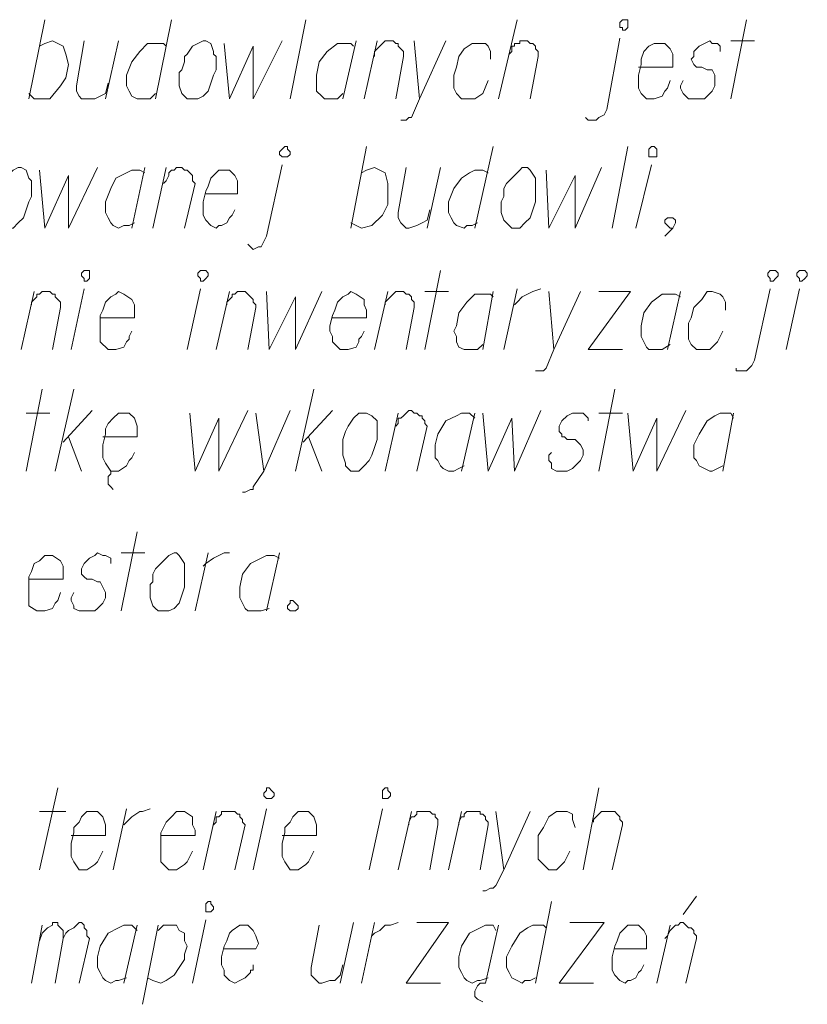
# Model space of a CAD drawing. Header units: metres. Extents: x 7431553 to 7432401, y 5544342 to 5544539.
# Tile 81 of 180: x 7432162 to 7432175, y 5544363 to 5544379. Entities that reach past the tile are written whole.
import ezdxf

# ---------------------------------------------------------------- set-up
doc = ezdxf.new("R2010")
doc.units = ezdxf.units.M
doc.header["$MEASUREMENT"] = 0
doc.layers.add('BG-PR90-PB-PZT-PZT01_2026_04_14$0$MAPA DCP', color=7, linetype='Continuous', lineweight=0)
doc.layers.add('PRIMETECH_XREF', color=7, linetype='Continuous', lineweight=5)

# ---------------------------------------------------------------- blocks, each defined once
blk = doc.blocks.new('BG-PR90-PB-PZT-PZT01_2026_04_14$0$Naddrwiną2025_v2klauzulap')
at = {"layer": 'BG-PR90-PB-PZT-PZT01_2026_04_14$0$MAPA DCP', "linetype": 'Continuous', "lineweight": 9, "transparency": 33554687}
for points in [[(7431787.397, 5544588.943), (7431787.397, 5544589.028), (7431787.44, 5544589.07), (7431787.482, 5544589.07), (7431787.524, 5544589.028), (7431787.567, 5544588.985), (7431787.567, 5544588.943), (7431787.524, 5544588.943), (7431787.482, 5544588.901), (7431787.44, 5544588.901)], [(7431787.397, 5544588.477), (7431787.397, 5544588.562), (7431787.44, 5544588.604), (7431787.482, 5544588.604), (7431787.524, 5544588.562), (7431787.567, 5544588.52), (7431787.567, 5544588.477), (7431787.524, 5544588.477), (7431787.482, 5544588.435), (7431787.44, 5544588.435)], [(7431785.408, 5544586.572), (7431785.408, 5544586.615), (7431785.45, 5544586.657), (7431785.577, 5544586.657), (7431785.577, 5544586.615), (7431785.577, 5544586.572), (7431785.577, 5544586.53), (7431785.535, 5544586.53), (7431785.492, 5544586.53), (7431785.45, 5544586.53)], [(7431783.376, 5544586.107), (7431783.376, 5544586.191), (7431783.503, 5544586.191), (7431783.545, 5544586.149), (7431783.545, 5544586.107), (7431783.503, 5544586.107), (7431783.503, 5544586.064), (7431783.418, 5544586.064)], [(7431785.746, 5544584.498), (7431785.746, 5544584.583), (7431785.789, 5544584.625), (7431785.916, 5544584.71), (7431785.958, 5544584.71), (7431786.043, 5544584.71), (7431786.212, 5544584.71), (7431786.297, 5544584.71), (7431786.424, 5544584.667), (7431786.551, 5544584.625), (7431786.635, 5544584.54), (7431786.72, 5544584.456), (7431786.72, 5544584.329), (7431786.678, 5544584.286), (7431786.635, 5544584.244), (7431786.593, 5544584.202), (7431786.466, 5544584.159), (7431786.297, 5544584.159), (7431786.212, 5544584.202), (7431786.085, 5544584.202), (7431786, 5544584.244), (7431785.958, 5544584.286), (7431785.873, 5544584.371), (7431785.789, 5544584.456)], [(7431795.695, 5544582.297), (7431795.695, 5544582.339), (7431795.737, 5544582.339), (7431795.779, 5544582.381), (7431795.822, 5544582.381), (7431795.864, 5544582.339), (7431795.864, 5544582.297), (7431795.864, 5544582.254), (7431795.822, 5544582.254), (7431795.779, 5544582.254), (7431795.737, 5544582.254)], [(7431789.683, 5544581.958), (7431789.683, 5544582), (7431789.726, 5544582.085), (7431789.81, 5544582.17), (7431789.895, 5544582.17), (7431789.937, 5544582.17), (7431789.98, 5544582.17), (7431790.107, 5544582.17), (7431790.234, 5544582.127), (7431790.361, 5544582.085), (7431790.445, 5544582.043), (7431790.53, 5544581.958), (7431790.615, 5544581.873), (7431790.615, 5544581.746), (7431790.572, 5544581.704), (7431790.53, 5544581.662), (7431790.488, 5544581.662), (7431790.361, 5544581.619), (7431790.191, 5544581.619), (7431790.107, 5544581.619), (7431789.98, 5544581.662), (7431789.895, 5544581.704), (7431789.768, 5544581.789), (7431789.683, 5544581.873)], [(7431792.689, 5544580.773), (7431792.689, 5544580.815), (7431792.731, 5544580.857), (7431792.774, 5544580.9), (7431792.816, 5544580.9), (7431792.858, 5544580.857), (7431792.858, 5544580.815), (7431792.858, 5544580.773), (7431792.816, 5544580.73), (7431792.774, 5544580.73), (7431792.731, 5544580.773)], [(7431785.408, 5544580.688), (7431785.408, 5544580.73), (7431785.45, 5544580.73), (7431785.492, 5544580.773), (7431785.535, 5544580.773), (7431785.577, 5544580.73), (7431785.577, 5544580.688), (7431785.577, 5544580.646), (7431785.535, 5544580.603), (7431785.492, 5544580.603), (7431785.45, 5544580.646)], [(7431795.695, 5544580.392), (7431795.695, 5544580.434), (7431795.737, 5544580.476), (7431795.779, 5544580.519), (7431795.822, 5544580.519), (7431795.864, 5544580.476), (7431795.864, 5544580.434), (7431795.864, 5544580.392), (7431795.822, 5544580.349), (7431795.779, 5544580.349), (7431795.737, 5544580.392)], [(7431783.714, 5544579.376), (7431783.714, 5544579.418), (7431783.757, 5544579.503), (7431783.884, 5544579.545), (7431783.926, 5544579.545), (7431783.968, 5544579.587), (7431784.011, 5544579.587), (7431784.18, 5544579.587), (7431784.265, 5544579.545), (7431784.392, 5544579.503), (7431784.519, 5544579.46), (7431784.603, 5544579.376), (7431784.646, 5544579.291), (7431784.646, 5544579.164), (7431784.646, 5544579.122), (7431784.603, 5544579.079), (7431784.561, 5544579.037), (7431784.434, 5544578.995), (7431784.222, 5544578.995), (7431784.18, 5544579.037), (7431784.053, 5544579.079), (7431783.968, 5544579.079), (7431783.926, 5544579.122), (7431783.799, 5544579.206), (7431783.757, 5544579.291)], [(7431797.515, 5544579.46), (7431797.515, 5544579.503), (7431797.557, 5544579.503), (7431797.6, 5544579.545), (7431797.642, 5544579.545), (7431797.684, 5544579.503), (7431797.684, 5544579.46), (7431797.684, 5544579.418), (7431797.642, 5544579.418), (7431797.6, 5544579.418), (7431797.557, 5544579.418)], [(7431787.397, 5544579.333), (7431787.397, 5544579.418), (7431787.44, 5544579.46), (7431787.482, 5544579.46), (7431787.524, 5544579.418), (7431787.567, 5544579.376), (7431787.567, 5544579.333), (7431787.524, 5544579.333), (7431787.482, 5544579.291), (7431787.44, 5544579.291)], [(7431791.927, 5544578.91), (7431791.927, 5544578.952), (7431791.969, 5544578.995), (7431792.096, 5544579.079), (7431792.139, 5544579.079), (7431792.181, 5544579.079), (7431792.223, 5544579.079), (7431792.393, 5544579.079), (7431792.477, 5544579.079), (7431792.604, 5544579.037), (7431792.731, 5544578.995), (7431792.816, 5544578.91), (7431792.858, 5544578.825), (7431792.858, 5544578.698), (7431792.858, 5544578.656), (7431792.816, 5544578.614), (7431792.774, 5544578.571), (7431792.647, 5544578.529), (7431792.435, 5544578.529), (7431792.393, 5544578.571), (7431792.266, 5544578.571), (7431792.181, 5544578.614), (7431792.139, 5544578.656), (7431792.054, 5544578.741), (7431791.969, 5544578.825)], [(7431787.397, 5544577.471), (7431787.397, 5544577.555), (7431787.524, 5544577.555), (7431787.567, 5544577.513), (7431787.567, 5544577.471), (7431787.524, 5544577.471), (7431787.482, 5544577.428), (7431787.44, 5544577.428)], [(7431785.746, 5544576.412), (7431785.746, 5544576.455), (7431785.789, 5544576.539), (7431785.916, 5544576.582), (7431785.958, 5544576.624), (7431786.043, 5544576.624), (7431786.212, 5544576.624), (7431786.297, 5544576.582), (7431786.424, 5544576.539), (7431786.551, 5544576.497), (7431786.635, 5544576.412), (7431786.72, 5544576.328), (7431786.72, 5544576.201), (7431786.678, 5544576.158), (7431786.635, 5544576.116), (7431786.593, 5544576.074), (7431786.466, 5544576.074), (7431786.297, 5544576.074), (7431786.212, 5544576.074), (7431786.085, 5544576.116), (7431786, 5544576.158), (7431785.958, 5544576.158), (7431785.873, 5544576.243), (7431785.789, 5544576.328)]]:
    blk.add_lwpolyline(points, close=True, dxfattribs=at)
for points in [[(7431788.667, 5544588.731), (7431787.694, 5544588.943)], [(7431788.964, 5544587.927), (7431789.006, 5544587.927), (7431789.006, 5544588.096), (7431788.964, 5544588.139), (7431788.921, 5544588.181), (7431788.837, 5544588.223), (7431787.694, 5544588.477)], [(7431783.714, 5544587.842), (7431783.714, 5544588.223)], [(7431784.646, 5544587.842), (7431783.376, 5544588.096)], [(7431788.032, 5544587.758), (7431787.905, 5544587.758), (7431787.821, 5544587.715), (7431787.778, 5544587.673), (7431787.736, 5544587.546), (7431787.736, 5544587.461), (7431787.863, 5544587.377), (7431787.99, 5544587.25), (7431788.159, 5544587.207), (7431788.244, 5544587.165), (7431788.456, 5544587.165), (7431788.498, 5544587.165), (7431788.583, 5544587.207), (7431788.667, 5544587.292), (7431788.667, 5544587.377), (7431788.667, 5544587.461), (7431788.667, 5544587.504), (7431788.54, 5544587.631), (7431788.371, 5544587.715)], [(7431789.683, 5544587.885), (7431790.615, 5544587.715)], [(7431789.768, 5544587.885), (7431789.683, 5544587.842), (7431789.683, 5544587.673), (7431789.726, 5544587.588), (7431789.81, 5544587.461), (7431790.022, 5544587.334), (7431790.191, 5544587.25), (7431790.318, 5544587.25), (7431790.403, 5544587.25), (7431790.445, 5544587.292), (7431790.53, 5544587.334), (7431790.572, 5544587.419), (7431790.615, 5544587.504), (7431790.615, 5544587.546), (7431790.572, 5544587.631), (7431790.53, 5544587.715)], [(7431783.884, 5544587.673), (7431783.799, 5544587.673), (7431783.757, 5544587.631), (7431783.757, 5544587.546), (7431783.714, 5544587.504), (7431783.757, 5544587.419), (7431783.799, 5544587.334), (7431783.884, 5544587.25), (7431783.968, 5544587.25), (7431784.011, 5544587.207), (7431784.095, 5544587.25), (7431784.138, 5544587.292), (7431784.138, 5544587.334), (7431784.138, 5544587.377), (7431784.18, 5544587.461), (7431784.18, 5544587.546), (7431784.265, 5544587.588), (7431784.307, 5544587.588), (7431784.434, 5544587.588), (7431784.519, 5544587.546), (7431784.603, 5544587.461), (7431784.646, 5544587.419), (7431784.646, 5544587.334), (7431784.646, 5544587.25), (7431784.646, 5544587.165), (7431784.603, 5544587.123), (7431784.561, 5544587.08), (7431784.476, 5544587.038), (7431784.434, 5544587.038), (7431784.349, 5544587.08)], [(7431797.43, 5544587.292), (7431797.727, 5544587.08)], [(7431798.108, 5544586.784), (7431798.065, 5544586.826), (7431797.981, 5544586.869), (7431797.938, 5544586.911), (7431797.896, 5544586.953), (7431797.896, 5544586.996), (7431797.854, 5544587.038), (7431797.854, 5544587.08), (7431797.896, 5544587.123), (7431797.938, 5544587.165), (7431797.938, 5544587.207), (7431797.981, 5544587.25), (7431798.023, 5544587.25), (7431798.065, 5544587.292), (7431798.108, 5544587.292), (7431798.827, 5544587.123)], [(7431789.683, 5544586.191), (7431790.615, 5544586.276), (7431789.768, 5544586.657), (7431790.615, 5544586.657), (7431789.641, 5544587.123)], [(7431786.72, 5544586.911), (7431786.72, 5544586.869), (7431786.678, 5544586.826), (7431786.635, 5544586.784), (7431786.593, 5544586.784), (7431786.551, 5544586.826), (7431786.551, 5544586.869), (7431786.551, 5544586.911), (7431786.593, 5544586.953), (7431786.635, 5544586.953), (7431786.72, 5544586.911), (7431786.847, 5544586.784)], [(7431787.736, 5544587.038), (7431788.667, 5544586.826)], [(7431787.821, 5544587.038), (7431787.778, 5544586.953), (7431787.778, 5544586.742), (7431787.905, 5544586.572), (7431788.075, 5544586.445), (7431788.286, 5544586.403), (7431788.371, 5544586.403), (7431788.456, 5544586.403), (7431788.54, 5544586.445), (7431788.625, 5544586.488), (7431788.667, 5544586.53), (7431788.667, 5544586.615), (7431788.667, 5544586.699), (7431788.667, 5544586.742), (7431788.583, 5544586.869)], [(7431784.138, 5544586.361), (7431784.138, 5544586.911), (7431783.926, 5544586.911), (7431783.841, 5544586.869), (7431783.757, 5544586.784), (7431783.757, 5544586.699), (7431783.757, 5544586.615), (7431783.799, 5544586.53), (7431783.884, 5544586.445), (7431784.011, 5544586.403), (7431784.095, 5544586.403), (7431784.265, 5544586.361), (7431784.349, 5544586.361), (7431784.476, 5544586.361), (7431784.561, 5544586.403), (7431784.646, 5544586.488), (7431784.646, 5544586.53), (7431784.646, 5544586.615), (7431784.603, 5544586.742), (7431784.519, 5544586.784), (7431784.476, 5544586.826), (7431784.349, 5544586.869)], [(7431798.827, 5544586.657), (7431797.896, 5544586.869)], [(7431786.72, 5544586.318), (7431785.704, 5544586.572)], [(7431798.277, 5544585.98), (7431798.277, 5544586.488), (7431798.065, 5544586.488), (7431797.981, 5544586.445), (7431797.896, 5544586.361), (7431797.896, 5544586.276), (7431797.896, 5544586.191), (7431797.981, 5544586.107), (7431798.023, 5544586.064), (7431798.15, 5544586.022), (7431798.235, 5544585.98), (7431798.404, 5544585.937), (7431798.531, 5544585.937), (7431798.616, 5544585.937), (7431798.7, 5544585.98), (7431798.785, 5544586.064), (7431798.827, 5544586.149), (7431798.785, 5544586.191), (7431798.785, 5544586.234), (7431798.743, 5544586.318), (7431798.658, 5544586.361), (7431798.616, 5544586.403), (7431798.531, 5544586.445)], [(7431786.72, 5544585.937), (7431785.408, 5544586.191)], [(7431787.736, 5544585.726), (7431787.736, 5544586.234), (7431788.667, 5544585.556), (7431788.667, 5544586.107)], [(7431784.942, 5544585.514), (7431784.984, 5544585.556), (7431784.984, 5544585.683), (7431784.942, 5544585.726), (7431784.9, 5544585.81), (7431784.815, 5544585.853), (7431783.672, 5544586.064)], [(7431789.683, 5544585.726), (7431789.683, 5544586.107)], [(7431796.245, 5544585.641), (7431796.203, 5544585.641), (7431796.16, 5544585.683), (7431796.118, 5544585.726), (7431796.076, 5544585.768), (7431796.076, 5544585.81), (7431796.076, 5544585.895), (7431796.076, 5544585.937), (7431796.076, 5544585.98), (7431796.118, 5544586.022), (7431796.16, 5544586.064), (7431796.203, 5544586.064), (7431796.245, 5544586.107), (7431796.287, 5544586.107), (7431797.007, 5544585.937)], [(7431790.615, 5544585.726), (7431789.302, 5544585.98)], [(7431785.789, 5544584.879), (7431786.72, 5544584.921), (7431785.873, 5544585.345), (7431786.72, 5544585.345), (7431785.746, 5544585.768)], [(7431797.007, 5544585.472), (7431795.695, 5544585.726)], [(7431797.854, 5544585.26), (7431797.854, 5544585.81), (7431798.827, 5544585.091), (7431798.827, 5544585.641)], [(7431789.81, 5544585.556), (7431789.768, 5544585.556), (7431789.683, 5544585.472), (7431789.683, 5544585.302), (7431789.726, 5544585.218), (7431789.81, 5544585.133), (7431789.895, 5544585.091), (7431789.98, 5544585.091), (7431790.022, 5544585.133), (7431790.064, 5544585.133), (7431790.064, 5544585.175), (7431790.107, 5544585.218), (7431790.107, 5544585.26), (7431790.107, 5544585.345), (7431790.149, 5544585.387), (7431790.191, 5544585.429), (7431790.276, 5544585.472), (7431790.361, 5544585.472), (7431790.445, 5544585.429), (7431790.53, 5544585.345), (7431790.572, 5544585.302), (7431790.615, 5544585.218), (7431790.615, 5544585.133), (7431790.615, 5544585.048), (7431790.572, 5544584.964), (7431790.488, 5544584.964), (7431790.445, 5544584.921), (7431790.361, 5544584.921), (7431790.318, 5544584.964)], [(7431787.736, 5544585.429), (7431788.667, 5544585.006), (7431788.964, 5544584.879), (7431789.006, 5544584.837), (7431789.006, 5544584.752), (7431789.006, 5544584.71)], [(7431796.33, 5544585.345), (7431796.203, 5544585.302), (7431796.118, 5544585.302), (7431796.076, 5544585.218), (7431796.076, 5544585.133), (7431796.076, 5544585.048), (7431796.16, 5544584.921), (7431796.33, 5544584.837), (7431796.457, 5544584.752), (7431796.584, 5544584.752), (7431796.753, 5544584.752), (7431796.838, 5544584.752), (7431796.88, 5544584.794), (7431796.965, 5544584.879), (7431797.007, 5544584.921), (7431797.007, 5544585.048), (7431796.965, 5544585.091), (7431796.88, 5544585.175), (7431796.711, 5544585.26)], [(7431787.736, 5544584.921), (7431788.667, 5544585.006)], [(7431797.515, 5544584.964), (7431798.827, 5544584.71)], [(7431783.926, 5544584.286), (7431783.884, 5544584.329), (7431783.799, 5544584.329), (7431783.799, 5544584.371), (7431783.757, 5544584.371), (7431783.757, 5544584.413), (7431783.757, 5544584.456), (7431783.714, 5544584.456), (7431783.714, 5544584.498), (7431783.714, 5544584.54), (7431783.714, 5544584.583), (7431783.757, 5544584.625), (7431783.757, 5544584.667), (7431783.799, 5544584.71), (7431783.841, 5544584.71), (7431783.884, 5544584.752), (7431783.926, 5544584.752), (7431783.968, 5544584.752), (7431784.646, 5544584.625)], [(7431787.948, 5544584.371), (7431787.905, 5544584.413), (7431787.821, 5544584.498), (7431787.778, 5544584.583), (7431787.736, 5544584.667), (7431787.694, 5544584.794)], [(7431789.683, 5544583.863), (7431790.615, 5544583.948), (7431789.768, 5544584.329), (7431790.615, 5544584.371), (7431789.641, 5544584.794)], [(7431797.938, 5544584.879), (7431797.896, 5544584.837), (7431797.896, 5544584.667), (7431797.938, 5544584.583), (7431798.023, 5544584.456), (7431798.235, 5544584.329), (7431798.404, 5544584.244), (7431798.531, 5544584.244), (7431798.573, 5544584.244), (7431798.658, 5544584.286), (7431798.743, 5544584.329), (7431798.785, 5544584.413), (7431798.827, 5544584.498), (7431798.785, 5544584.54), (7431798.785, 5544584.625), (7431798.743, 5544584.71)], [(7431796.076, 5544584.625), (7431797.007, 5544584.202), (7431797.261, 5544584.075), (7431797.303, 5544584.032), (7431797.303, 5544583.99), (7431797.346, 5544583.905), (7431797.346, 5544583.863)], [(7431784.646, 5544584.117), (7431783.376, 5544584.413)], [(7431788.667, 5544584.202), (7431787.694, 5544584.413)], [(7431796.076, 5544584.075), (7431797.007, 5544584.202)], [(7431797.896, 5544584.117), (7431798.827, 5544583.905)], [(7431784.011, 5544583.99), (7431783.884, 5544583.99), (7431783.799, 5544583.948), (7431783.757, 5544583.905), (7431783.757, 5544583.778), (7431783.757, 5544583.694), (7431783.841, 5544583.567), (7431783.968, 5544583.482), (7431784.138, 5544583.44), (7431784.265, 5544583.397), (7431784.434, 5544583.397), (7431784.476, 5544583.397), (7431784.561, 5544583.44), (7431784.646, 5544583.524), (7431784.646, 5544583.609), (7431784.646, 5544583.694), (7431784.646, 5544583.736), (7431784.561, 5544583.863), (7431784.349, 5544583.948)], [(7431785.408, 5544584.032), (7431786.72, 5544583.736)], [(7431787.736, 5544584.032), (7431788.667, 5544583.863)], [(7431787.821, 5544584.032), (7431787.778, 5544583.99), (7431787.778, 5544583.736), (7431787.905, 5544583.609), (7431788.075, 5544583.482), (7431788.286, 5544583.44), (7431788.371, 5544583.397), (7431788.456, 5544583.44), (7431788.54, 5544583.44), (7431788.625, 5544583.482), (7431788.667, 5544583.567), (7431788.667, 5544583.651), (7431788.667, 5544583.694), (7431788.667, 5544583.778), (7431788.583, 5544583.863)], [(7431797.981, 5544584.075), (7431797.896, 5544584.032), (7431797.896, 5544583.905), (7431797.938, 5544583.821), (7431798.023, 5544583.651), (7431798.235, 5544583.524), (7431798.404, 5544583.482), (7431798.531, 5544583.482), (7431798.573, 5544583.482), (7431798.658, 5544583.524), (7431798.743, 5544583.567), (7431798.785, 5544583.609), (7431798.827, 5544583.694), (7431798.785, 5544583.778), (7431798.785, 5544583.821), (7431798.743, 5544583.948)], [(7431785.831, 5544583.948), (7431785.789, 5544583.863), (7431785.789, 5544583.736), (7431785.831, 5544583.651), (7431785.916, 5544583.524), (7431786.085, 5544583.397), (7431786.297, 5544583.313), (7431786.381, 5544583.313), (7431786.466, 5544583.313), (7431786.551, 5544583.355), (7431786.635, 5544583.397), (7431786.678, 5544583.44), (7431786.72, 5544583.567), (7431786.678, 5544583.609), (7431786.678, 5544583.694), (7431786.635, 5544583.778)], [(7431796.287, 5544583.482), (7431796.245, 5544583.482), (7431796.16, 5544583.524), (7431796.16, 5544583.567), (7431796.118, 5544583.567), (7431796.076, 5544583.609), (7431796.076, 5544583.651), (7431796.076, 5544583.694), (7431796.076, 5544583.736), (7431796.076, 5544583.778), (7431796.076, 5544583.821), (7431796.118, 5544583.821), (7431796.118, 5544583.863), (7431796.16, 5544583.905), (7431796.203, 5544583.905), (7431796.245, 5544583.948), (7431796.287, 5544583.948), (7431797.007, 5544583.821)], [(7431798.827, 5544583.905), (7431798.827, 5544583.821), (7431798.87, 5544583.778), (7431798.954, 5544583.736), (7431799.039, 5544583.736), (7431799.081, 5544583.778), (7431799.124, 5544583.863)], [(7431789.683, 5544583.736), (7431790.615, 5544583.524)], [(7431789.768, 5544583.736), (7431789.683, 5544583.651), (7431789.683, 5544583.524), (7431789.726, 5544583.44), (7431789.81, 5544583.27), (7431790.022, 5544583.143), (7431790.191, 5544583.101), (7431790.318, 5544583.101), (7431790.403, 5544583.101), (7431790.445, 5544583.143), (7431790.53, 5544583.186), (7431790.572, 5544583.228), (7431790.615, 5544583.313), (7431790.615, 5544583.397), (7431790.572, 5544583.482), (7431790.53, 5544583.567)], [(7431797.007, 5544583.313), (7431796.076, 5544583.524)], [(7431783.714, 5544583.27), (7431784.646, 5544582.847), (7431784.942, 5544582.72), (7431784.942, 5544582.678), (7431784.984, 5544582.635), (7431784.984, 5544582.551)], [(7431786.72, 5544582.974), (7431785.746, 5544583.186)], [(7431788.667, 5544582.932), (7431787.397, 5544583.186)], [(7431787.736, 5544582.932), (7431787.736, 5544583.313)], [(7431797.854, 5544582.805), (7431797.854, 5544583.313), (7431798.827, 5544582.635), (7431798.827, 5544583.186)], [(7431785.746, 5544582.635), (7431786.466, 5544582.508), (7431786.551, 5544582.508), (7431786.635, 5544582.551), (7431786.678, 5544582.593), (7431786.72, 5544582.635), (7431786.72, 5544582.678), (7431786.678, 5544582.805), (7431786.635, 5544582.889), (7431786.593, 5544582.974), (7431786.424, 5544583.016)], [(7431796.287, 5544582.678), (7431796.245, 5544582.678), (7431796.16, 5544582.72), (7431796.16, 5544582.762), (7431796.118, 5544582.805), (7431796.076, 5544582.805), (7431796.076, 5544582.847), (7431796.076, 5544582.889), (7431796.076, 5544582.932), (7431796.076, 5544582.974), (7431796.076, 5544583.016), (7431796.118, 5544583.059), (7431796.118, 5544583.101), (7431796.16, 5544583.101), (7431796.203, 5544583.143), (7431796.245, 5544583.143), (7431796.287, 5544583.143), (7431797.007, 5544583.016)], [(7431783.714, 5544582.762), (7431784.646, 5544582.847)], [(7431789.895, 5544582.466), (7431789.853, 5544582.508), (7431789.768, 5544582.508), (7431789.768, 5544582.551), (7431789.726, 5544582.593), (7431789.683, 5544582.635), (7431789.641, 5544582.678), (7431789.641, 5544582.72), (7431789.683, 5544582.762), (7431789.683, 5544582.805), (7431789.726, 5544582.847), (7431789.726, 5544582.889), (7431789.768, 5544582.889), (7431789.81, 5544582.932), (7431789.853, 5544582.932), (7431789.895, 5544582.974), (7431790.615, 5544582.805)], [(7431787.948, 5544582.297), (7431787.905, 5544582.297), (7431787.863, 5544582.339), (7431787.821, 5544582.381), (7431787.778, 5544582.424), (7431787.736, 5544582.466), (7431787.736, 5544582.508), (7431787.736, 5544582.551), (7431787.736, 5544582.593), (7431787.778, 5544582.635), (7431787.778, 5544582.678), (7431787.821, 5544582.72), (7431787.863, 5544582.72), (7431787.905, 5544582.762), (7431787.948, 5544582.762), (7431787.99, 5544582.762), (7431788.667, 5544582.635)], [(7431797.007, 5544582.508), (7431796.076, 5544582.72)], [(7431783.968, 5544582.127), (7431783.884, 5544582.127), (7431783.841, 5544582.17), (7431783.799, 5544582.212), (7431783.757, 5544582.254), (7431783.714, 5544582.297), (7431783.714, 5544582.339), (7431783.714, 5544582.381), (7431783.714, 5544582.424), (7431783.757, 5544582.466), (7431783.757, 5544582.508), (7431783.799, 5544582.508), (7431783.841, 5544582.551), (7431783.884, 5544582.593), (7431783.926, 5544582.593), (7431783.968, 5544582.593), (7431784.646, 5544582.466)], [(7431790.615, 5544582.297), (7431789.683, 5544582.508)], [(7431798.065, 5544582.085), (7431798.023, 5544582.127), (7431797.981, 5544582.212), (7431797.896, 5544582.297), (7431797.896, 5544582.381), (7431797.854, 5544582.508)], [(7431785.831, 5544581.916), (7431785.789, 5544582), (7431785.746, 5544582.127), (7431785.789, 5544582.212), (7431785.831, 5544582.297), (7431786, 5544582.339), (7431786.17, 5544582.339), (7431786.339, 5544582.339), (7431786.508, 5544582.254), (7431786.678, 5544582.085), (7431786.72, 5544581.916), (7431786.678, 5544581.831), (7431786.635, 5544581.746)], [(7431788.667, 5544582.127), (7431787.736, 5544582.339)], [(7431797.007, 5544582.043), (7431796.033, 5544582.254)], [(7431784.646, 5544581.958), (7431783.714, 5544582.17)], [(7431798.827, 5544581.916), (7431797.854, 5544582.127)], [(7431786.72, 5544581.746), (7431785.408, 5544582)], [(7431788.159, 5544581.45), (7431788.159, 5544582), (7431788.032, 5544582), (7431787.948, 5544581.958), (7431787.863, 5544581.958), (7431787.778, 5544581.831), (7431787.736, 5544581.746), (7431787.778, 5544581.704), (7431787.821, 5544581.619), (7431787.905, 5544581.535), (7431788.032, 5544581.492), (7431788.117, 5544581.45), (7431788.286, 5544581.408), (7431788.371, 5544581.408), (7431788.456, 5544581.45), (7431788.54, 5544581.45), (7431788.667, 5544581.577), (7431788.667, 5544581.619), (7431788.667, 5544581.704), (7431788.625, 5544581.831), (7431788.54, 5544581.873), (7431788.498, 5544581.873), (7431788.456, 5544581.916), (7431788.371, 5544581.958)], [(7431783.714, 5544581.831), (7431784.646, 5544581.619)], [(7431783.799, 5544581.789), (7431783.757, 5544581.746), (7431783.757, 5544581.535), (7431783.884, 5544581.365), (7431784.053, 5544581.238), (7431784.265, 5544581.196), (7431784.349, 5544581.196), (7431784.434, 5544581.196), (7431784.519, 5544581.196), (7431784.603, 5544581.281), (7431784.646, 5544581.323), (7431784.646, 5544581.408), (7431784.646, 5544581.492), (7431784.646, 5544581.535), (7431784.561, 5544581.619)], [(7431798.827, 5544581.577), (7431797.854, 5544581.789)], [(7431797.896, 5544581.238), (7431798.573, 5544581.111), (7431798.7, 5544581.111), (7431798.743, 5544581.154), (7431798.785, 5544581.196), (7431798.827, 5544581.238), (7431798.827, 5544581.281), (7431798.785, 5544581.408), (7431798.785, 5544581.492), (7431798.7, 5544581.577), (7431798.531, 5544581.619)], [(7431790.149, 5544580.984), (7431789.641, 5544581.45)], [(7431787.736, 5544580.392), (7431788.667, 5544580.434), (7431787.821, 5544580.857), (7431788.667, 5544580.857), (7431787.736, 5544581.281)], [(7431790.064, 5544581.069), (7431790.615, 5544581.281)], [(7431790.615, 5544580.857), (7431789.302, 5544581.154)], [(7431796.457, 5544580.646), (7431796.457, 5544581.196), (7431796.287, 5544581.196), (7431796.16, 5544581.154), (7431796.076, 5544581.069), (7431796.076, 5544580.984), (7431796.076, 5544580.9), (7431796.16, 5544580.815), (7431796.245, 5544580.773), (7431796.33, 5544580.688), (7431796.414, 5544580.688), (7431796.584, 5544580.646), (7431796.711, 5544580.646), (7431796.795, 5544580.646), (7431796.88, 5544580.688), (7431797.007, 5544580.773), (7431797.007, 5544580.857), (7431797.007, 5544580.9), (7431796.922, 5544581.027), (7431796.88, 5544581.069), (7431796.795, 5544581.111), (7431796.711, 5544581.154)], [(7431784.646, 5544580.773), (7431783.376, 5544581.027)], [(7431783.757, 5544579.714), (7431784.646, 5544579.799), (7431783.799, 5544580.18), (7431784.646, 5544580.18), (7431783.714, 5544580.646)], [(7431786.974, 5544580.095), (7431787.016, 5544580.138), (7431787.059, 5544580.18), (7431787.016, 5544580.265), (7431787.016, 5544580.307), (7431786.932, 5544580.349), (7431786.847, 5544580.392), (7431785.704, 5544580.646)], [(7431789.641, 5544580.773), (7431790.615, 5544580.349), (7431790.869, 5544580.18), (7431790.911, 5544580.18), (7431790.911, 5544580.138), (7431790.953, 5544580.053), (7431790.953, 5544580.011)], [(7431791.927, 5544580.603), (7431792.858, 5544580.392)], [(7431792.012, 5544580.603), (7431791.969, 5544580.519), (7431791.969, 5544580.392), (7431792.012, 5544580.307), (7431792.096, 5544580.138), (7431792.266, 5544580.011), (7431792.477, 5544579.968), (7431792.562, 5544579.968), (7431792.647, 5544579.968), (7431792.731, 5544580.011), (7431792.816, 5544580.053), (7431792.858, 5544580.095), (7431792.858, 5544580.18), (7431792.858, 5544580.265), (7431792.858, 5544580.307), (7431792.816, 5544580.434)], [(7431789.683, 5544580.222), (7431790.615, 5544580.349)], [(7431797.007, 5544580.18), (7431796.033, 5544580.392)], [(7431787.948, 5544579.757), (7431787.905, 5544579.757), (7431787.863, 5544579.799), (7431787.821, 5544579.841), (7431787.778, 5544579.841), (7431787.778, 5544579.884), (7431787.736, 5544579.926), (7431787.736, 5544579.968), (7431787.736, 5544580.011), (7431787.736, 5544580.053), (7431787.778, 5544580.095), (7431787.821, 5544580.138), (7431787.863, 5544580.18), (7431787.905, 5544580.18), (7431787.948, 5544580.222), (7431787.99, 5544580.222), (7431788.667, 5544580.095)], [(7431798.277, 5544579.714), (7431798.277, 5544580.222), (7431798.192, 5544580.265), (7431798.065, 5544580.222), (7431797.981, 5544580.18), (7431797.896, 5544580.095), (7431797.896, 5544580.011), (7431797.896, 5544579.968), (7431797.981, 5544579.841), (7431798.023, 5544579.799), (7431798.15, 5544579.757), (7431798.235, 5544579.714), (7431798.404, 5544579.672), (7431798.531, 5544579.672), (7431798.616, 5544579.714), (7431798.7, 5544579.714), (7431798.785, 5544579.799), (7431798.827, 5544579.884), (7431798.785, 5544579.968), (7431798.743, 5544580.053), (7431798.658, 5544580.138), (7431798.616, 5544580.138), (7431798.616, 5544580.18), (7431798.531, 5544580.18)], [(7431789.683, 5544579.164), (7431790.615, 5544579.249), (7431789.768, 5544579.63), (7431790.615, 5544579.63), (7431789.641, 5544580.095)], [(7431796.287, 5544579.545), (7431796.245, 5544579.587), (7431796.16, 5544579.587), (7431796.16, 5544579.63), (7431796.118, 5544579.672), (7431796.076, 5544579.672), (7431796.076, 5544579.714), (7431796.076, 5544579.757), (7431796.076, 5544579.799), (7431796.076, 5544579.841), (7431796.076, 5544579.884), (7431796.118, 5544579.926), (7431796.118, 5544579.968), (7431796.16, 5544579.968), (7431796.203, 5544580.011), (7431796.245, 5544580.011), (7431796.287, 5544580.053), (7431797.007, 5544579.884)], [(7431786.17, 5544579.418), (7431786.17, 5544579.926), (7431785.958, 5544579.926), (7431785.873, 5544579.884), (7431785.789, 5544579.799), (7431785.789, 5544579.714), (7431785.789, 5544579.63), (7431785.873, 5544579.545), (7431785.916, 5544579.503), (7431786.043, 5544579.46), (7431786.127, 5544579.418), (7431786.297, 5544579.376), (7431786.424, 5544579.376), (7431786.508, 5544579.376), (7431786.593, 5544579.418), (7431786.678, 5544579.503), (7431786.72, 5544579.587), (7431786.678, 5544579.63), (7431786.678, 5544579.672), (7431786.635, 5544579.757), (7431786.551, 5544579.799), (7431786.508, 5544579.841), (7431786.424, 5544579.884)], [(7431788.667, 5544579.587), (7431787.736, 5544579.799)], [(7431792.139, 5544579.376), (7431792.096, 5544579.418), (7431792.012, 5544579.545), (7431791.969, 5544579.63), (7431791.927, 5544579.714), (7431791.927, 5544579.799)], [(7431797.007, 5544579.376), (7431796.076, 5544579.587)], [(7431792.858, 5544579.249), (7431791.927, 5544579.46)], [(7431798.827, 5544579.206), (7431797.811, 5544579.418)], [(7431786, 5544578.741), (7431785.958, 5544578.783), (7431785.873, 5544578.825), (7431785.831, 5544578.825), (7431785.789, 5544578.868), (7431785.789, 5544578.91), (7431785.746, 5544578.952), (7431785.746, 5544578.995), (7431785.746, 5544579.037), (7431785.789, 5544579.079), (7431785.789, 5544579.122), (7431785.831, 5544579.164), (7431785.873, 5544579.206), (7431785.916, 5544579.206), (7431785.958, 5544579.206), (7431786, 5544579.249), (7431786.72, 5544579.079)], [(7431788.667, 5544579.122), (7431787.694, 5544579.333)], [(7431796.457, 5544578.698), (7431796.457, 5544579.249), (7431796.372, 5544579.249), (7431796.287, 5544579.206), (7431796.16, 5544579.206), (7431796.076, 5544579.079), (7431796.076, 5544578.995), (7431796.076, 5544578.952), (7431796.16, 5544578.868), (7431796.245, 5544578.783), (7431796.33, 5544578.741), (7431796.414, 5544578.698), (7431796.584, 5544578.698), (7431796.711, 5544578.698), (7431796.795, 5544578.698), (7431796.88, 5544578.698), (7431797.007, 5544578.825), (7431797.007, 5544578.868), (7431797.007, 5544578.952), (7431796.922, 5544579.079), (7431796.88, 5544579.122), (7431796.795, 5544579.164), (7431796.711, 5544579.206)], [(7431797.981, 5544578.656), (7431797.896, 5544578.741), (7431797.896, 5544578.952), (7431797.981, 5544578.995), (7431798.023, 5544579.079), (7431798.15, 5544579.079), (7431798.235, 5544579.122), (7431798.362, 5544579.079), (7431798.446, 5544579.079), (7431798.573, 5544578.995), (7431798.7, 5544578.91), (7431798.785, 5544578.783), (7431798.827, 5544578.698), (7431798.785, 5544578.571), (7431798.743, 5544578.487)], [(7431783.376, 5544578.868), (7431784.646, 5544578.614)], [(7431783.799, 5544578.783), (7431783.757, 5544578.741), (7431783.757, 5544578.487), (7431783.884, 5544578.36), (7431784.053, 5544578.233), (7431784.265, 5544578.148), (7431784.349, 5544578.148), (7431784.434, 5544578.148), (7431784.519, 5544578.19), (7431784.603, 5544578.233), (7431784.646, 5544578.317), (7431784.646, 5544578.402), (7431784.646, 5544578.444), (7431784.646, 5544578.529), (7431784.561, 5544578.614)], [(7431786.72, 5544578.571), (7431785.746, 5544578.783)], [(7431799.166, 5544578.402), (7431797.896, 5544578.656)], [(7431785.746, 5544578.444), (7431786.72, 5544578.233)], [(7431785.831, 5544578.444), (7431785.789, 5544578.36), (7431785.789, 5544578.233), (7431785.831, 5544578.148), (7431785.916, 5544577.979), (7431786.085, 5544577.894), (7431786.297, 5544577.809), (7431786.381, 5544577.809), (7431786.466, 5544577.809), (7431786.551, 5544577.852), (7431786.635, 5544577.894), (7431786.678, 5544577.936), (7431786.72, 5544578.021), (7431786.678, 5544578.106), (7431786.678, 5544578.19), (7431786.635, 5544578.275)], [(7431791.927, 5544578.063), (7431791.927, 5544578.444)], [(7431796.287, 5544578.106), (7431796.245, 5544578.148), (7431796.16, 5544578.233), (7431796.076, 5544578.36), (7431796.076, 5544578.402), (7431796.033, 5544578.529)], [(7431788.159, 5544577.725), (7431788.159, 5544578.275), (7431787.948, 5544578.275), (7431787.863, 5544578.233), (7431787.778, 5544578.106), (7431787.736, 5544578.021), (7431787.778, 5544577.979), (7431787.821, 5544577.894), (7431787.905, 5544577.809), (7431788.032, 5544577.767), (7431788.117, 5544577.725), (7431788.286, 5544577.725), (7431788.371, 5544577.725), (7431788.456, 5544577.725), (7431788.54, 5544577.725), (7431788.667, 5544577.852), (7431788.667, 5544577.894), (7431788.667, 5544577.979), (7431788.625, 5544578.106), (7431788.54, 5544578.148), (7431788.498, 5544578.19), (7431788.456, 5544578.19), (7431788.371, 5544578.233)], [(7431790.064, 5544577.767), (7431790.064, 5544578.317), (7431789.895, 5544578.317), (7431789.768, 5544578.275), (7431789.683, 5544578.19), (7431789.683, 5544578.106), (7431789.683, 5544578.021), (7431789.768, 5544577.936), (7431789.853, 5544577.852), (7431789.937, 5544577.809), (7431790.022, 5544577.809), (7431790.191, 5544577.767), (7431790.318, 5544577.767), (7431790.403, 5544577.767), (7431790.488, 5544577.809), (7431790.615, 5544577.894), (7431790.615, 5544577.936), (7431790.615, 5544578.021), (7431790.53, 5544578.148), (7431790.445, 5544578.19), (7431790.403, 5544578.233), (7431790.318, 5544578.275)], [(7431792.858, 5544578.063), (7431791.588, 5544578.317)], [(7431797.896, 5544578.317), (7431798.827, 5544578.106)], [(7431797.981, 5544578.317), (7431797.896, 5544578.233), (7431797.896, 5544578.106), (7431797.938, 5544578.021), (7431798.023, 5544577.852), (7431798.235, 5544577.725), (7431798.404, 5544577.682), (7431798.531, 5544577.682), (7431798.573, 5544577.682), (7431798.658, 5544577.725), (7431798.743, 5544577.767), (7431798.785, 5544577.809), (7431798.827, 5544577.894), (7431798.785, 5544577.979), (7431798.785, 5544578.021), (7431798.743, 5544578.148)], [(7431797.007, 5544577.936), (7431796.033, 5544578.148)], [(7431784.646, 5544577.809), (7431783.714, 5544578.021)], [(7431790.615, 5544578.021), (7431790.615, 5544577.894), (7431790.657, 5544577.894), (7431790.699, 5544577.852), (7431790.826, 5544577.852), (7431790.869, 5544577.894), (7431790.911, 5544577.936)], [(7431783.714, 5544577.471), (7431784.434, 5544577.344), (7431784.519, 5544577.344), (7431784.603, 5544577.386), (7431784.646, 5544577.428), (7431784.646, 5544577.471), (7431784.646, 5544577.555), (7431784.646, 5544577.64), (7431784.603, 5544577.725), (7431784.561, 5544577.809), (7431784.392, 5544577.852)], [(7431792.096, 5544577.894), (7431792.012, 5544577.894), (7431791.969, 5544577.809), (7431791.969, 5544577.767), (7431791.927, 5544577.682), (7431791.969, 5544577.64), (7431792.012, 5544577.555), (7431792.096, 5544577.471), (7431792.181, 5544577.428), (7431792.266, 5544577.428), (7431792.308, 5544577.471), (7431792.35, 5544577.513), (7431792.35, 5544577.555), (7431792.35, 5544577.598), (7431792.393, 5544577.682), (7431792.393, 5544577.725), (7431792.477, 5544577.767), (7431792.562, 5544577.809), (7431792.647, 5544577.809), (7431792.731, 5544577.767), (7431792.816, 5544577.682), (7431792.858, 5544577.64), (7431792.858, 5544577.555), (7431792.858, 5544577.471), (7431792.858, 5544577.386), (7431792.816, 5544577.301), (7431792.774, 5544577.301), (7431792.689, 5544577.259), (7431792.647, 5544577.259), (7431792.562, 5544577.301)], [(7431796.457, 5544577.259), (7431796.457, 5544577.809), (7431796.287, 5544577.809), (7431796.16, 5544577.767), (7431796.076, 5544577.682), (7431796.076, 5544577.598), (7431796.076, 5544577.513), (7431796.16, 5544577.428), (7431796.245, 5544577.386), (7431796.33, 5544577.301), (7431796.414, 5544577.301), (7431796.584, 5544577.259), (7431796.711, 5544577.259), (7431796.795, 5544577.259), (7431796.88, 5544577.301), (7431797.007, 5544577.386), (7431797.007, 5544577.471), (7431797.007, 5544577.513), (7431796.922, 5544577.64), (7431796.88, 5544577.682), (7431796.795, 5544577.725), (7431796.711, 5544577.767)], [(7431785.789, 5544576.751), (7431786.72, 5544576.836), (7431785.873, 5544577.217), (7431786.72, 5544577.217), (7431785.746, 5544577.682)], [(7431790.149, 5544577.132), (7431789.641, 5544577.598)], [(7431798.15, 5544576.751), (7431798.023, 5544576.793), (7431797.981, 5544576.836), (7431797.938, 5544576.878), (7431797.896, 5544576.963), (7431797.854, 5544576.963), (7431797.854, 5544577.047), (7431797.896, 5544577.047), (7431797.938, 5544577.09), (7431797.981, 5544577.132), (7431798.065, 5544577.132), (7431798.108, 5544577.132), (7431798.023, 5544577.174), (7431797.981, 5544577.217), (7431797.938, 5544577.301), (7431797.896, 5544577.344), (7431797.854, 5544577.386), (7431797.854, 5544577.428), (7431797.896, 5544577.471), (7431797.938, 5544577.471), (7431797.981, 5544577.513), (7431798.065, 5544577.513), (7431798.108, 5544577.555), (7431798.827, 5544577.386)], [(7431788.667, 5544577.259), (7431787.694, 5544577.471)], [(7431790.064, 5544577.217), (7431790.615, 5544577.428)], [(7431783.799, 5544576.751), (7431783.757, 5544576.836), (7431783.714, 5544576.963), (7431783.757, 5544577.047), (7431783.799, 5544577.132), (7431783.926, 5544577.174), (7431784.095, 5544577.217), (7431784.307, 5544577.174), (7431784.434, 5544577.09), (7431784.646, 5544576.92), (7431784.646, 5544576.793), (7431784.646, 5544576.666), (7431784.561, 5544576.582)], [(7431790.615, 5544577.005), (7431789.302, 5544577.301)], [(7431796.076, 5544576.751), (7431796.076, 5544577.174)], [(7431787.948, 5544576.624), (7431787.905, 5544576.624), (7431787.863, 5544576.666), (7431787.821, 5544576.709), (7431787.778, 5544576.709), (7431787.778, 5544576.751), (7431787.736, 5544576.793), (7431787.736, 5544576.836), (7431787.736, 5544576.878), (7431787.736, 5544576.92), (7431787.778, 5544576.963), (7431787.778, 5544577.005), (7431787.821, 5544577.005), (7431787.863, 5544577.047), (7431787.905, 5544577.09), (7431787.948, 5544577.09), (7431787.99, 5544577.09), (7431788.667, 5544576.963)], [(7431792.35, 5544576.582), (7431792.35, 5544577.132), (7431792.139, 5544577.132), (7431792.054, 5544577.09), (7431791.969, 5544576.963), (7431791.969, 5544576.878), (7431791.969, 5544576.836), (7431792.054, 5544576.751), (7431792.096, 5544576.666), (7431792.223, 5544576.624), (7431792.308, 5544576.582), (7431792.477, 5544576.582), (7431792.562, 5544576.582), (7431792.689, 5544576.582), (7431792.774, 5544576.582), (7431792.858, 5544576.709), (7431792.858, 5544576.751), (7431792.858, 5544576.836), (7431792.816, 5544576.963), (7431792.731, 5544577.005), (7431792.689, 5544577.047), (7431792.562, 5544577.09)], [(7431797.007, 5544576.751), (7431795.695, 5544577.047)], [(7431798.827, 5544577.005), (7431798.108, 5544577.132)], [(7431789.683, 5544576.539), (7431789.683, 5544576.92)], [(7431784.646, 5544576.582), (7431783.376, 5544576.836)], [(7431790.615, 5544576.539), (7431789.302, 5544576.793)], [(7431798.827, 5544576.624), (7431797.896, 5544576.793)], [(7431788.667, 5544576.455), (7431787.736, 5544576.666)]]:
    blk.add_lwpolyline(points, dxfattribs=at)
blk = doc.blocks.new('BG-PR90-PB-PZT-PZT01_2026_04_14')
at = {"layer": 'BG-PR90-PB-PZT-PZT01_2026_04_14$0$MAPA DCP', "rotation": 270}
blk.add_blockref('BG-PR90-PB-PZT-PZT01_2026_04_14$0$Naddrwiną2025_v2klauzulap', (1887585.788, 12976162.34), dxfattribs=at)

msp = doc.modelspace()

# ---------------------------------------------------------------- block references
at = {"layer": 'PRIMETECH_XREF', "linetype": 'Continuous', "lineweight": 0, "rotation": 360}
msp.add_blockref('BG-PR90-PB-PZT-PZT01_2026_04_14', (0, 0), dxfattribs=at)

doc.saveas('drawing.dxf')
